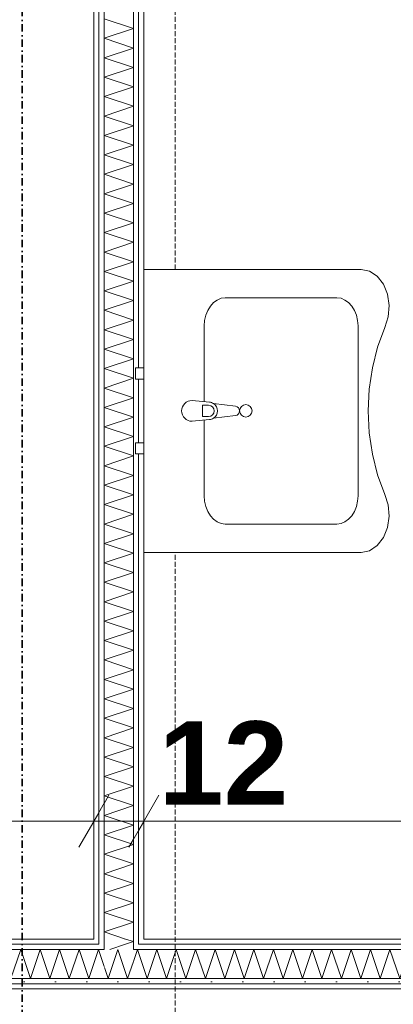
# Model space of a CAD drawing. Extents: x -7314 to 11761, y 144 to 9383.
# Tile 174 of 193: x 4792 to 4881, y 8332 to 8569. Entities that reach past the tile are written whole.
import ezdxf
from ezdxf.xclip import XClip

# ---------------------------------------------------------------- set-up
doc = ezdxf.new("R2010")
doc.units = 0
doc.header["$MEASUREMENT"] = 0
doc.header["$XCLIPFRAME"] = 0
for name, pattern in [('Krawędzie ukryte', [68, 48, -20]), ('Kropki i Kreski', [144, 72, -36, 0, -36]), ('Wipeout_Contour', [20000, 0, -20000])]:
    doc.linetypes.add(name, pattern=pattern)
for name, color, linetype in [('FORMA - Arch 01 - 220-A Ściany', 7, 'Continuous'), ('FORMA - Arch 01 - 410-K Osie', 7, 'Continuous'), ('FORMA - Arch 01 - 540-I Ogrzewanie', 7, 'Continuous'), ('FORMA - Arch 01 - PZT-5 Opisy ogólne', 7, 'Continuous'), ('FORMA - Arch 02 - Strefy', 7, 'Continuous'), ('FORMA - Arch 04 - Wymiary ogólne', 7, 'Continuous')]:
    doc.layers.add(name, color=color, linetype=linetype)
doc.styles.add('STYL_AUTOMATYCZNY_2', font='arial.ttf')
doc.styles.add('STYL_AUTOMATYCZNY_9', font='arial.ttf')
pattern_1 = [(0, (4185.3, -5972.398), (0, 7.5), [0, -7.5])]

# ---------------------------------------------------------------- blocks, each defined once
blk = doc.blocks.new('*X157')
at = {"layer": 'FORMA - Arch 01 - 220-A Ściany', "color": 7, "linetype": 'Continuous', "lineweight": 5, "ltscale": 0.025}
for p, q in [((4819.01, 8342.52), (4819.97, 8345.4)), ((4819.97, 8345.4), (4822.3, 8338.4)), ((4822.3, 8338.4), (4824.63, 8345.4)), ((4824.63, 8345.4), (4826.97, 8338.4)), ((4826.97, 8338.4), (4829.3, 8345.4)), ((4829.3, 8345.4), (4831.63, 8338.4)), ((4831.63, 8338.4), (4833.97, 8345.4)), ((4833.97, 8345.4), (4836.3, 8338.4)), ((4836.3, 8338.4), (4838.63, 8345.4)), ((4838.63, 8345.4), (4840.97, 8338.4)), ((4840.97, 8338.4), (4843.3, 8345.4)), ((4843.3, 8345.4), (4845.63, 8338.4)), ((4845.63, 8338.4), (4847.97, 8345.4)), ((4847.97, 8345.4), (4850.3, 8338.4)), ((4850.3, 8338.4), (4852.63, 8345.4)), ((4852.63, 8345.4), (4854.97, 8338.4)), ((4854.97, 8338.4), (4857.3, 8345.4)), ((4857.3, 8345.4), (4859.63, 8338.4)), ((4859.63, 8338.4), (4861.97, 8345.4)), ((4861.97, 8345.4), (4864.3, 8338.4)), ((4864.3, 8338.4), (4866.63, 8345.4)), ((4866.63, 8345.4), (4868.97, 8338.4)), ((4868.97, 8338.4), (4871.3, 8345.4)), ((4871.3, 8345.4), (4873.63, 8338.4)), ((4873.63, 8338.4), (4875.97, 8345.4)), ((4875.97, 8345.4), (4878.3, 8338.4)), ((4878.3, 8338.4), (4880.63, 8345.4)), ((4880.63, 8345.4), (4882.97, 8338.4)), ((4882.97, 8338.4), (4885.3, 8345.4)), ((4885.3, 8345.4), (4887.63, 8338.4)), ((4887.63, 8338.4), (4889.97, 8345.4)), ((4889.97, 8345.4), (4892.3, 8338.4)), ((4892.3, 8338.4), (4894.63, 8345.4)), ((4894.63, 8345.4), (4896.97, 8338.4)), ((4896.97, 8338.4), (4899.3, 8345.4)), ((4899.3, 8345.4), (4901.63, 8338.4)), ((4901.63, 8338.4), (4903.97, 8345.4)), ((4903.97, 8345.4), (4906.3, 8338.4)), ((4906.3, 8338.4), (4908.63, 8345.4)), ((4908.63, 8345.4), (4910.97, 8338.4)), ((4910.97, 8338.4), (4913.3, 8345.4)), ((4913.3, 8345.4), (4915.63, 8338.4)), ((4915.63, 8338.4), (4917.97, 8345.4)), ((4917.97, 8345.4), (4920.3, 8338.4)), ((4920.3, 8338.4), (4922.63, 8345.4)), ((4922.63, 8345.4), (4924.97, 8338.4)), ((4924.97, 8338.4), (4927.3, 8345.4)), ((4927.3, 8345.4), (4929.63, 8338.4)), ((4929.63, 8338.4), (4931.97, 8345.4)), ((4931.97, 8345.4), (4934.3, 8338.4)), ((4934.3, 8338.4), (4936.63, 8345.4)), ((4936.63, 8345.4), (4938.97, 8338.4)), ((4938.97, 8338.4), (4941.3, 8345.4)), ((4941.3, 8345.4), (4943.63, 8338.4)), ((4943.63, 8338.4), (4945.97, 8345.4)), ((4945.97, 8345.4), (4948.3, 8338.4)), ((4948.3, 8338.4), (4950.63, 8345.4)), ((4950.63, 8345.4), (4952.97, 8338.4)), ((4952.97, 8338.4), (4955.3, 8345.4)), ((4955.3, 8345.4), (4957.63, 8338.4)), ((4957.63, 8338.4), (4959.97, 8345.4)), ((4959.97, 8345.4), (4962.3, 8338.4)), ((4962.3, 8338.4), (4964.63, 8345.4)), ((4964.63, 8345.4), (4966.97, 8338.4)), ((4966.97, 8338.4), (4969.3, 8345.4)), ((4969.3, 8345.4), (4971.63, 8338.4)), ((4971.63, 8338.4), (4973.97, 8345.4)), ((4973.97, 8345.4), (4976.3, 8338.4)), ((4976.3, 8338.4), (4978.63, 8345.4)), ((4978.63, 8345.4), (4980.97, 8338.4)), ((4980.97, 8338.4), (4983.3, 8345.4)), ((4983.3, 8345.4), (4985.63, 8338.4)), ((4985.63, 8338.4), (4987.97, 8345.4)), ((4987.97, 8345.4), (4990.3, 8338.4)), ((4990.3, 8338.4), (4992.63, 8345.4)), ((4992.63, 8345.4), (4994.97, 8338.4)), ((4994.97, 8338.4), (4997.3, 8345.4)), ((4997.3, 8345.4), (4999.63, 8338.4)), ((4999.63, 8338.4), (5001.97, 8345.4)), ((5001.97, 8345.4), (5004.3, 8338.4)), ((5004.3, 8338.4), (5006.63, 8345.4)), ((5006.63, 8345.4), (5008.97, 8338.4)), ((5008.97, 8338.4), (5011.3, 8345.4)), ((5011.3, 8345.4), (5013.63, 8338.4)), ((5013.63, 8338.4), (5015.97, 8345.4)), ((5015.97, 8345.4), (5018.3, 8338.4)), ((5018.3, 8338.4), (5020.63, 8345.4)), ((5020.63, 8345.4), (5022.97, 8338.4)), ((5022.97, 8338.4), (5025.3, 8345.4)), ((5025.3, 8345.4), (5027.63, 8338.4)), ((5027.63, 8338.4), (5029.97, 8345.4)), ((5029.97, 8345.4), (5032.3, 8338.4)), ((5032.3, 8338.4), (5034.63, 8345.4)), ((5034.63, 8345.4), (5036.97, 8338.4)), ((5036.97, 8338.4), (5039.3, 8345.4)), ((5039.3, 8345.4), (5041.63, 8338.4)), ((5041.63, 8338.4), (5043.97, 8345.4)), ((5043.97, 8345.4), (5046.21, 8338.66))]:
    blk.add_line(p, q, dxfattribs=at)
blk = doc.blocks.new('*X158')
at = {"layer": 'FORMA - Arch 01 - 220-A Ściany', "color": 7, "linetype": 'Continuous', "lineweight": 5, "ltscale": 0.025}
for p, q in [((4812.97, 8338.4), (4815.3, 8345.4)), ((4815.3, 8345.4), (4817.63, 8338.4)), ((4817.63, 8338.4), (4819.01, 8342.52)), ((4812.01, 8341.28), (4812.97, 8338.4))]:
    blk.add_line(p, q, dxfattribs=at)
blk = doc.blocks.new('*X159')
at = {"layer": 'FORMA - Arch 01 - 220-A Ściany', "color": 7, "linetype": 'Continuous', "lineweight": 5, "ltscale": 0.025}
for p, q in [((4598.42, 8338.75), (4600.63, 8345.4)), ((4600.63, 8345.4), (4602.97, 8338.4)), ((4602.97, 8338.4), (4605.3, 8345.4)), ((4605.3, 8345.4), (4607.63, 8338.4)), ((4607.63, 8338.4), (4609.97, 8345.4)), ((4609.97, 8345.4), (4612.3, 8338.4)), ((4612.3, 8338.4), (4614.63, 8345.4)), ((4614.63, 8345.4), (4616.97, 8338.4)), ((4616.97, 8338.4), (4619.3, 8345.4)), ((4619.3, 8345.4), (4621.63, 8338.4)), ((4621.63, 8338.4), (4623.97, 8345.4)), ((4623.97, 8345.4), (4626.3, 8338.4)), ((4626.3, 8338.4), (4628.63, 8345.4)), ((4628.63, 8345.4), (4630.97, 8338.4)), ((4630.97, 8338.4), (4633.3, 8345.4)), ((4633.3, 8345.4), (4635.63, 8338.4)), ((4635.63, 8338.4), (4637.97, 8345.4)), ((4637.97, 8345.4), (4640.3, 8338.4)), ((4640.3, 8338.4), (4642.63, 8345.4)), ((4642.63, 8345.4), (4644.97, 8338.4)), ((4644.97, 8338.4), (4647.3, 8345.4)), ((4647.3, 8345.4), (4649.63, 8338.4)), ((4649.63, 8338.4), (4651.97, 8345.4)), ((4651.97, 8345.4), (4654.3, 8338.4)), ((4654.3, 8338.4), (4656.63, 8345.4)), ((4656.63, 8345.4), (4658.97, 8338.4)), ((4658.97, 8338.4), (4661.3, 8345.4)), ((4661.3, 8345.4), (4663.63, 8338.4)), ((4663.63, 8338.4), (4665.97, 8345.4)), ((4665.97, 8345.4), (4668.3, 8338.4)), ((4668.3, 8338.4), (4670.63, 8345.4)), ((4670.63, 8345.4), (4672.97, 8338.4)), ((4672.97, 8338.4), (4675.3, 8345.4)), ((4675.3, 8345.4), (4677.63, 8338.4)), ((4677.63, 8338.4), (4679.97, 8345.4)), ((4679.97, 8345.4), (4682.3, 8338.4)), ((4682.3, 8338.4), (4684.63, 8345.4)), ((4684.63, 8345.4), (4686.97, 8338.4)), ((4686.97, 8338.4), (4689.3, 8345.4)), ((4689.3, 8345.4), (4691.63, 8338.4)), ((4691.63, 8338.4), (4693.97, 8345.4)), ((4693.97, 8345.4), (4696.3, 8338.4)), ((4696.3, 8338.4), (4698.63, 8345.4)), ((4698.63, 8345.4), (4700.97, 8338.4)), ((4700.97, 8338.4), (4703.3, 8345.4)), ((4703.3, 8345.4), (4705.63, 8338.4)), ((4705.63, 8338.4), (4707.97, 8345.4)), ((4707.97, 8345.4), (4710.3, 8338.4)), ((4710.3, 8338.4), (4712.63, 8345.4)), ((4712.63, 8345.4), (4714.97, 8338.4)), ((4714.97, 8338.4), (4717.3, 8345.4)), ((4717.3, 8345.4), (4719.63, 8338.4)), ((4719.63, 8338.4), (4721.97, 8345.4)), ((4721.97, 8345.4), (4724.3, 8338.4)), ((4724.3, 8338.4), (4726.63, 8345.4)), ((4726.63, 8345.4), (4728.97, 8338.4)), ((4728.97, 8338.4), (4731.3, 8345.4)), ((4731.3, 8345.4), (4733.63, 8338.4)), ((4733.63, 8338.4), (4735.97, 8345.4)), ((4735.97, 8345.4), (4738.3, 8338.4)), ((4738.3, 8338.4), (4740.63, 8345.4)), ((4740.63, 8345.4), (4742.97, 8338.4)), ((4742.97, 8338.4), (4745.3, 8345.4)), ((4745.3, 8345.4), (4747.63, 8338.4)), ((4747.63, 8338.4), (4749.97, 8345.4)), ((4749.97, 8345.4), (4752.3, 8338.4)), ((4752.3, 8338.4), (4754.63, 8345.4)), ((4754.63, 8345.4), (4756.97, 8338.4)), ((4756.97, 8338.4), (4759.3, 8345.4)), ((4759.3, 8345.4), (4761.63, 8338.4)), ((4761.63, 8338.4), (4763.97, 8345.4)), ((4763.97, 8345.4), (4766.3, 8338.4)), ((4766.3, 8338.4), (4768.63, 8345.4)), ((4768.63, 8345.4), (4770.97, 8338.4)), ((4770.97, 8338.4), (4773.3, 8345.4)), ((4773.3, 8345.4), (4775.63, 8338.4)), ((4775.63, 8338.4), (4777.97, 8345.4)), ((4777.97, 8345.4), (4780.3, 8338.4)), ((4780.3, 8338.4), (4782.63, 8345.4)), ((4782.63, 8345.4), (4784.97, 8338.4)), ((4784.97, 8338.4), (4787.3, 8345.4)), ((4787.3, 8345.4), (4789.63, 8338.4)), ((4789.63, 8338.4), (4791.97, 8345.4)), ((4791.97, 8345.4), (4794.3, 8338.4)), ((4794.3, 8338.4), (4796.63, 8345.4)), ((4796.63, 8345.4), (4798.97, 8338.4)), ((4798.97, 8338.4), (4801.3, 8345.4)), ((4801.3, 8345.4), (4803.63, 8338.4)), ((4803.63, 8338.4), (4805.97, 8345.4)), ((4805.97, 8345.4), (4808.3, 8338.4)), ((4808.3, 8338.4), (4810.63, 8345.4)), ((4810.63, 8345.4), (4812.01, 8341.28))]:
    blk.add_line(p, q, dxfattribs=at)
blk = doc.blocks.new('*X182')
at = {"layer": 'FORMA - Arch 01 - 220-A Ściany', "color": 7, "linetype": 'Continuous', "lineweight": 5, "ltscale": 0.025}
for p, q in [((4819.01, 8347.27), (4817.12, 8347.9)), ((4817.14, 8346.65), (4819.01, 8347.27))]:
    blk.add_line(p, q, dxfattribs=at)
blk = doc.blocks.new('*X183')
at = {"layer": 'FORMA - Arch 01 - 220-A Ściany', "color": 7, "linetype": 'Continuous', "lineweight": 5, "ltscale": 0.025}
blk.add_line((4813.39, 8345.4), (4817.14, 8346.65), dxfattribs=at)
blk = doc.blocks.new('*X185')
at = {"layer": 'FORMA - Arch 01 - 220-A Ściany', "color": 7, "linetype": 'Continuous', "lineweight": 5, "ltscale": 0.025}
for p, q in [((4819.01, 8566.6), (4812.01, 8568.94)), ((4812.01, 8564.27), (4819.01, 8566.6)), ((4819.01, 8561.94), (4812.01, 8564.27)), ((4812.01, 8559.6), (4819.01, 8561.94)), ((4819.01, 8557.27), (4812.01, 8559.6)), ((4812.01, 8554.94), (4819.01, 8557.27)), ((4819.01, 8552.6), (4812.01, 8554.94)), ((4812.01, 8550.27), (4819.01, 8552.6)), ((4819.01, 8547.94), (4812.01, 8550.27)), ((4812.01, 8545.6), (4819.01, 8547.94)), ((4819.01, 8543.27), (4812.01, 8545.6)), ((4812.01, 8540.94), (4819.01, 8543.27)), ((4819.01, 8538.6), (4812.01, 8540.94)), ((4812.01, 8536.27), (4819.01, 8538.6)), ((4819.01, 8533.94), (4812.01, 8536.27)), ((4812.01, 8531.6), (4819.01, 8533.94)), ((4819.01, 8529.27), (4812.01, 8531.6)), ((4812.01, 8526.94), (4819.01, 8529.27)), ((4819.01, 8524.6), (4812.01, 8526.94)), ((4812.01, 8522.27), (4819.01, 8524.6)), ((4819.01, 8519.94), (4812.01, 8522.27)), ((4812.01, 8517.6), (4819.01, 8519.94)), ((4819.01, 8515.27), (4812.01, 8517.6)), ((4812.01, 8512.94), (4819.01, 8515.27)), ((4819.01, 8510.6), (4812.01, 8512.94)), ((4812.01, 8508.27), (4819.01, 8510.6)), ((4819.01, 8505.94), (4812.01, 8508.27)), ((4812.01, 8503.6), (4819.01, 8505.94)), ((4819.01, 8501.27), (4812.01, 8503.6)), ((4812.01, 8498.94), (4819.01, 8501.27)), ((4819.01, 8496.6), (4812.01, 8498.94)), ((4812.01, 8494.27), (4819.01, 8496.6)), ((4819.01, 8491.94), (4812.01, 8494.27)), ((4812.01, 8489.6), (4819.01, 8491.94)), ((4819.01, 8487.27), (4812.01, 8489.6)), ((4812.01, 8484.94), (4819.01, 8487.27)), ((4819.01, 8482.6), (4812.01, 8484.94)), ((4812.01, 8480.27), (4819.01, 8482.6)), ((4819.01, 8477.94), (4812.01, 8480.27)), ((4812.01, 8475.6), (4819.01, 8477.94)), ((4819.01, 8473.27), (4812.01, 8475.6)), ((4812.01, 8470.94), (4819.01, 8473.27)), ((4819.01, 8468.6), (4812.01, 8470.94)), ((4812.01, 8466.27), (4819.01, 8468.6)), ((4819.01, 8463.94), (4812.01, 8466.27)), ((4812.01, 8461.6), (4819.01, 8463.94)), ((4819.01, 8459.27), (4812.01, 8461.6)), ((4812.01, 8456.94), (4819.01, 8459.27)), ((4819.01, 8454.6), (4812.01, 8456.94)), ((4812.01, 8452.27), (4819.01, 8454.6)), ((4819.01, 8449.94), (4812.01, 8452.27)), ((4812.01, 8447.6), (4819.01, 8449.94)), ((4819.01, 8445.27), (4812.01, 8447.6)), ((4812.01, 8442.94), (4819.01, 8445.27)), ((4819.01, 8440.6), (4812.01, 8442.94)), ((4812.01, 8438.27), (4819.01, 8440.6)), ((4819.01, 8435.94), (4812.01, 8438.27)), ((4812.01, 8433.6), (4819.01, 8435.94)), ((4819.01, 8431.27), (4812.01, 8433.6)), ((4812.01, 8428.94), (4819.01, 8431.27)), ((4819.01, 8426.6), (4812.01, 8428.94)), ((4812.01, 8424.27), (4819.01, 8426.6)), ((4819.01, 8421.94), (4812.01, 8424.27)), ((4812.01, 8419.6), (4819.01, 8421.94)), ((4819.01, 8417.27), (4812.01, 8419.6)), ((4812.01, 8414.94), (4819.01, 8417.27)), ((4819.01, 8412.6), (4812.01, 8414.94)), ((4812.01, 8410.27), (4819.01, 8412.6)), ((4819.01, 8407.94), (4812.01, 8410.27)), ((4812.01, 8405.6), (4819.01, 8407.94)), ((4819.01, 8403.27), (4812.01, 8405.6)), ((4812.01, 8400.94), (4819.01, 8403.27)), ((4819.01, 8398.6), (4812.01, 8400.94)), ((4812.01, 8396.27), (4819.01, 8398.6)), ((4819.01, 8393.94), (4812.01, 8396.27)), ((4812.01, 8391.6), (4819.01, 8393.94)), ((4819.01, 8389.27), (4812.01, 8391.6)), ((4812.01, 8386.94), (4819.01, 8389.27)), ((4819.01, 8384.6), (4812.01, 8386.94)), ((4812.01, 8382.27), (4819.01, 8384.6)), ((4819.01, 8379.94), (4812.01, 8382.27)), ((4812.01, 8377.6), (4819.01, 8379.94)), ((4819.01, 8375.27), (4812.01, 8377.6)), ((4812.01, 8372.94), (4819.01, 8375.27)), ((4819.01, 8370.6), (4812.01, 8372.94)), ((4812.01, 8368.27), (4819.01, 8370.6)), ((4819.01, 8365.94), (4812.01, 8368.27)), ((4812.01, 8363.6), (4819.01, 8365.94)), ((4819.01, 8361.27), (4812.01, 8363.6)), ((4812.01, 8358.94), (4819.01, 8361.27)), ((4819.01, 8356.6), (4812.01, 8358.94)), ((4812.01, 8354.27), (4819.01, 8356.6)), ((4819.01, 8351.94), (4812.01, 8354.27)), ((4812.01, 8349.6), (4819.01, 8351.94)), ((4817.12, 8347.9), (4812.01, 8349.6))]:
    blk.add_line(p, q, dxfattribs=at)
blk = doc.blocks.new('Rysunek_1_1', base_point=(4185.3, -5972.4))
at = {"color": 254, "linetype": 'Wipeout_Contour', "lineweight": 0, "ltscale": 38497.858636}
blk.add_wipeout([(5054.46, 8337.15), (4555.12, 8337.15), (4555.12, 8335.9), (5054.46, 8335.9)], dxfattribs=at).dxf.layer = 'FORMA - Arch 01 - 220-A Ściany'
at = {"color": 254, "linetype": 'Wipeout_Contour', "lineweight": 0, "ltscale": 39048.780306}
blk.add_wipeout([(4809.51, 8347.9), (4809.51, 8756.9), (4600.92, 8756.9), (4600.92, 8347.9)], dxfattribs=at).dxf.layer = 'FORMA - Arch 02 - Strefy'
at = {"color": 254, "linetype": 'Wipeout_Contour', "lineweight": 0, "ltscale": 39495.557442}
blk.add_wipeout([(5043.71, 8756.9), (4821.51, 8756.9), (4821.51, 8347.9), (5043.71, 8347.9)], dxfattribs=at).dxf.layer = 'FORMA - Arch 02 - Strefy'
at = {"layer": 'FORMA - Arch 01 - 220-A Ściany', "linetype": 'Continuous', "lineweight": 5}
h = blk.add_hatch(dxfattribs=at)
h.set_pattern_fill('Gips_0001', style=0, pattern_type=2)
h.set_pattern_definition(pattern_1)
h.paths.add_polyline_path([(5054.46, 8337.15), (4555.12, 8337.15), (4555.12, 8335.9), (5054.46, 8335.9)])
at = {"layer": 'FORMA - Arch 01 - 220-A Ściany', "color": 7, "linetype": 'Continuous', "lineweight": 15, "ltscale": 0.025, "flags": 128}
blk.add_lwpolyline([(4555.12, 8335.9), (5055.71, 8335.9)], dxfattribs=at)
at = {"layer": 'FORMA - Arch 02 - Strefy', "color": 7, "linetype": 'Continuous', "lineweight": 13, "insert": (4871.43, 8682.01), "char_height": 18, "attachment_point": 1, "style": 'STYL_AUTOMATYCZNY_2'}
blk.add_mtext('\\A1;{\\pql;\\pt0,460;\\fArial|b0|i0|c238|p0;\\W1.000000;wc nps\\fArial|b0|i0|c238|p0;\\W1.000000;\\A1{\\H.66x;\\S^  ;}\\fArial|b0|i0|c238|p0;\\W1.000000;\\fArial|b0|i0|c238|p0;\\W1.000000;\\A1{\\H.66x;\\S^  ;}}', dxfattribs=at)
at = {"layer": 'FORMA - Arch 04 - Wymiary ogólne', "color": 154, "linetype": 'Continuous', "lineweight": 13, "insert": (4825.12, 8380.19), "char_height": 20, "width": 30.509, "attachment_point": 7, "style": 'STYL_AUTOMATYCZNY_9'}
blk.add_mtext('\\A1;{\\pql;\\fArial|b1|i0|c238|p0;\\W1.000000;12}', dxfattribs=at)
at = {"color": 254, "linetype": 'Wipeout_Contour', "lineweight": 0, "ltscale": 38536.074665}
blk.add_wipeout([(4809.51, 8346.65), (4810.76, 8346.65), (4810.76, 8347.9), (4809.51, 8347.9)], dxfattribs=at).dxf.layer = 'FORMA - Arch 01 - 220-A Ściany'
at = {"color": 254, "linetype": 'Wipeout_Contour', "lineweight": 0, "ltscale": 38784.879568}
blk.add_wipeout([(4821.51, 8346.65), (5043.71, 8346.65), (5043.71, 8347.9), (4821.51, 8347.9)], dxfattribs=at).dxf.layer = 'FORMA - Arch 01 - 220-A Ściany'
at = {"layer": 'FORMA - Arch 01 - 220-A Ściany', "linetype": 'Continuous', "lineweight": 5}
h = blk.add_hatch(dxfattribs=at)
h.set_pattern_fill('Gips_0001', style=0, pattern_type=2)
h.set_pattern_definition(pattern_1)
h.paths.add_polyline_path([(4809.51, 8346.65), (4810.76, 8346.65), (4810.76, 8347.9), (4809.51, 8347.9)])
h = blk.add_hatch(dxfattribs=at)
h.set_pattern_fill('Gips_0001', style=0, pattern_type=2)
h.set_pattern_definition(pattern_1)
h.paths.add_polyline_path([(4821.51, 8346.65), (5043.71, 8346.65), (5043.71, 8347.9), (4821.51, 8347.9)])
at = {"color": 254, "linetype": 'Wipeout_Contour', "lineweight": 0, "ltscale": 38500.894529}
blk.add_wipeout([(5053.21, 8338.4), (4555.12, 8338.4), (4555.12, 8337.15), (5053.21, 8337.15)], dxfattribs=at).dxf.layer = 'FORMA - Arch 01 - 220-A Ściany'
at = {"layer": 'FORMA - Arch 01 - 220-A Ściany', "linetype": 'Continuous', "lineweight": 5}
h = blk.add_hatch(dxfattribs=at)
h.set_pattern_fill('Gips_0001', style=0, pattern_type=2)
h.set_pattern_definition(pattern_1)
h.paths.add_polyline_path([(5053.21, 8338.4), (4555.12, 8338.4), (4555.12, 8337.15), (5053.21, 8337.15)])
at = {"layer": 'FORMA - Arch 01 - 220-A Ściany', "color": 7, "linetype": 'Continuous', "lineweight": 13, "ltscale": 0.025}
blk.add_line((4555.12, 8337.15), (5053.21, 8337.15), dxfattribs=at)
at = {"color": 254, "linetype": 'Wipeout_Contour', "lineweight": 0, "ltscale": 38329.973507}
blk.add_wipeout([(4600.92, 8346.65), (4809.51, 8346.65), (4809.51, 8347.9), (4600.92, 8347.9)], dxfattribs=at).dxf.layer = 'FORMA - Arch 01 - 220-A Ściany'
at = {"color": 254, "linetype": 'Wipeout_Contour', "lineweight": 0, "ltscale": 38557.561968}
blk.add_wipeout([(4820.26, 8346.65), (4821.51, 8346.65), (4821.51, 8347.9), (4820.26, 8347.9)], dxfattribs=at).dxf.layer = 'FORMA - Arch 01 - 220-A Ściany'
at = {"color": 254, "linetype": 'Wipeout_Contour', "lineweight": 0, "ltscale": 38534.239515}
blk.add_wipeout([(4810.76, 8345.4), (4812.01, 8345.4), (4812.01, 8346.65), (4810.76, 8346.65)], dxfattribs=at).dxf.layer = 'FORMA - Arch 01 - 220-A Ściany'
at = {"layer": 'FORMA - Arch 01 - 220-A Ściany', "linetype": 'Continuous', "lineweight": 5}
h = blk.add_hatch(dxfattribs=at)
h.set_pattern_fill('Gips_0001', style=0, pattern_type=2)
h.set_pattern_definition(pattern_1)
h.paths.add_polyline_path([(4600.92, 8346.65), (4809.51, 8346.65), (4809.51, 8347.9), (4600.92, 8347.9)])
h = blk.add_hatch(dxfattribs=at)
h.set_pattern_fill('Gips_0001', style=0, pattern_type=2)
h.set_pattern_definition(pattern_1)
h.paths.add_polyline_path([(4820.26, 8346.65), (4821.51, 8346.65), (4821.51, 8347.9), (4820.26, 8347.9)])
h = blk.add_hatch(dxfattribs=at)
h.set_pattern_fill('Gips_0001', style=0, pattern_type=2)
h.set_pattern_definition(pattern_1)
h.paths.add_polyline_path([(4810.76, 8345.4), (4812.01, 8345.4), (4812.01, 8346.65), (4810.76, 8346.65)])
at = {"layer": 'FORMA - Arch 01 - 220-A Ściany', "color": 7, "linetype": 'Continuous', "lineweight": 15, "ltscale": 0.025, "flags": 128}
for points in [[(4809.51, 8347.9), (4600.92, 8347.9)], [(5043.71, 8347.9), (4821.51, 8347.9)]]:
    blk.add_lwpolyline(points, dxfattribs=at)
at = {"color": 254, "linetype": 'Wipeout_Contour', "lineweight": 0, "ltscale": 38325.659418}
blk.add_wipeout([(4599.67, 8345.4), (4810.76, 8345.4), (4810.76, 8346.65), (4599.67, 8346.65)], dxfattribs=at).dxf.layer = 'FORMA - Arch 01 - 220-A Ściany'
at = {"color": 254, "linetype": 'Wipeout_Contour', "lineweight": 0, "ltscale": 38780.617703}
blk.add_wipeout([(4820.26, 8345.4), (5044.96, 8345.4), (5044.96, 8346.65), (4820.26, 8346.65)], dxfattribs=at).dxf.layer = 'FORMA - Arch 01 - 220-A Ściany'
at = {"layer": 'FORMA - Arch 01 - 220-A Ściany', "linetype": 'Continuous', "lineweight": 5}
h = blk.add_hatch(dxfattribs=at)
h.set_pattern_fill('Gips_0001', style=0, pattern_type=2)
h.set_pattern_definition(pattern_1)
h.paths.add_polyline_path([(4599.67, 8345.4), (4810.76, 8345.4), (4810.76, 8346.65), (4599.67, 8346.65)])
h = blk.add_hatch(dxfattribs=at)
h.set_pattern_fill('Gips_0001', style=0, pattern_type=2)
h.set_pattern_definition(pattern_1)
h.paths.add_polyline_path([(4820.26, 8345.4), (5044.96, 8345.4), (5044.96, 8346.65), (4820.26, 8346.65)])
at = {"layer": 'FORMA - Arch 01 - 220-A Ściany', "color": 7, "linetype": 'Continuous', "lineweight": 13, "ltscale": 0.025}
for p, q in [((4810.76, 8347.9), (4810.76, 8346.65)), ((4810.76, 8346.65), (4599.67, 8346.65))]:
    blk.add_line(p, q, dxfattribs=at)
at = {"color": 254, "linetype": 'Wipeout_Contour', "lineweight": 0, "ltscale": 38550.731624}
blk.add_wipeout([(4819.01, 8345.4), (4820.26, 8345.4), (4820.26, 8346.65), (4819.01, 8346.65)], dxfattribs=at).dxf.layer = 'FORMA - Arch 01 - 220-A Ściany'
at = {"layer": 'FORMA - Arch 01 - 220-A Ściany', "linetype": 'Continuous', "lineweight": 5}
h = blk.add_hatch(dxfattribs=at)
h.set_pattern_fill('Gips_0001', style=0, pattern_type=2)
h.set_pattern_definition(pattern_1)
h.paths.add_polyline_path([(4819.01, 8345.4), (4820.26, 8345.4), (4820.26, 8346.65), (4819.01, 8346.65)])
at = {"layer": 'FORMA - Arch 01 - 220-A Ściany', "color": 7, "linetype": 'Continuous', "lineweight": 13, "ltscale": 0.025}
for p, q in [((4820.26, 8346.65), (4820.26, 8347.9)), ((5044.96, 8346.65), (4820.26, 8346.65))]:
    blk.add_line(p, q, dxfattribs=at)
at = {"color": 254, "linetype": 'Wipeout_Contour', "lineweight": 0, "ltscale": 38766.457629}
blk.add_wipeout([(4819.01, 8338.4), (5046.21, 8338.4), (5046.21, 8345.4), (4819.01, 8345.4)], dxfattribs=at).dxf.layer = 'FORMA - Arch 01 - 220-A Ściany'
at = {"layer": 'FORMA - Arch 01 - 410-K Osie', "color": 7, "linetype": 'Krawędzie ukryte', "lineweight": 13, "ltscale": 0.025}
blk.add_line((4829.04, 5890.7), (4829.04, 8978.35), dxfattribs=at)
at = {"color": 7, "linetype": 'Continuous', "lineweight": 13, "ltscale": 0.025}
blk.add_blockref('*X157', (0, 0), dxfattribs=at)
at = {"color": 254, "linetype": 'Wipeout_Contour', "lineweight": 0, "ltscale": 38528.194052}
blk.add_wipeout([(4812.01, 8338.4), (4819.01, 8338.4), (4819.01, 8345.4), (4812.01, 8345.4)], dxfattribs=at).dxf.layer = 'FORMA - Arch 01 - 220-A Ściany'
at = {"layer": 'FORMA - Arch 01 - 220-A Ściany', "color": 7, "linetype": 'Continuous', "lineweight": 13, "ltscale": 0.025}
for p, q in [((4819.01, 8345.4), (4819.01, 8346.65)), ((5046.21, 8345.4), (4819.01, 8345.4)), ((4819.01, 8338.4), (5046.21, 8338.4))]:
    blk.add_line(p, q, dxfattribs=at)
at = {"color": 7, "linetype": 'Continuous', "lineweight": 13, "ltscale": 0.025}
blk.add_blockref('*X158', (0, 0), dxfattribs=at)
at = {"color": 254, "linetype": 'Wipeout_Contour', "lineweight": 0, "ltscale": 38555.061595}
blk.add_wipeout([(4819.01, 8346.65), (4820.26, 8346.65), (4820.26, 8347.9), (4819.01, 8347.9)], dxfattribs=at).dxf.layer = 'FORMA - Arch 01 - 220-A Ściany'
at = {"color": 254, "linetype": 'Wipeout_Contour', "lineweight": 0, "ltscale": 38311.329582}
blk.add_wipeout([(4598.42, 8338.4), (4812.01, 8338.4), (4812.01, 8345.4), (4598.42, 8345.4)], dxfattribs=at).dxf.layer = 'FORMA - Arch 01 - 220-A Ściany'
at = {"layer": 'FORMA - Arch 01 - 220-A Ściany', "linetype": 'Continuous', "lineweight": 5}
h = blk.add_hatch(dxfattribs=at)
h.set_pattern_fill('Gips_0001', style=0, pattern_type=2)
h.set_pattern_definition(pattern_1)
h.paths.add_polyline_path([(4819.01, 8346.65), (4820.26, 8346.65), (4820.26, 8347.9), (4819.01, 8347.9)])
at = {"layer": 'FORMA - Arch 01 - 220-A Ściany', "color": 7, "linetype": 'Continuous', "lineweight": 13, "ltscale": 0.025}
for p, q in [((4812.01, 8345.4), (4598.42, 8345.4)), ((4812.01, 8346.65), (4812.01, 8345.4)), ((4598.42, 8338.4), (4812.01, 8338.4)), ((4812.01, 8338.4), (4819.01, 8338.4))]:
    blk.add_line(p, q, dxfattribs=at)
at = {"layer": 'FORMA - Arch 01 - PZT-5 Opisy ogólne', "color": 7, "linetype": 'Kropki i Kreski', "lineweight": 35, "ltscale": 0.025}
blk.add_line((4792.31, 5605.89), (4792.31, 8894.93), dxfattribs=at)
at = {"color": 7, "linetype": 'Continuous', "lineweight": 13, "ltscale": 0.025}
blk.add_blockref('*X159', (0, 0), dxfattribs=at)
at = {"color": 254, "linetype": 'Wipeout_Contour', "lineweight": 0, "ltscale": 39245.983846}
blk.add_wipeout([(4821.51, 8347.9), (4821.51, 8741.9), (4820.26, 8741.9), (4820.26, 8347.9)], dxfattribs=at).dxf.layer = 'FORMA - Arch 01 - 220-A Ściany'
at = {"color": 254, "linetype": 'Wipeout_Contour', "lineweight": 0, "ltscale": 38546.815406}
blk.add_wipeout([(4812.01, 8346.65), (4819.01, 8346.65), (4819.01, 8347.9), (4812.01, 8347.9)], dxfattribs=at).dxf.layer = 'FORMA - Arch 01 - 220-A Ściany'
at = {"layer": 'FORMA - Arch 01 - 220-A Ściany', "linetype": 'Continuous', "lineweight": 5}
h = blk.add_hatch(dxfattribs=at)
h.set_pattern_fill('Gips_0001', style=0, pattern_type=2)
h.set_pattern_definition(pattern_1)
h.paths.add_polyline_path([(4821.51, 8347.9), (4821.51, 8741.9), (4820.26, 8741.9), (4820.26, 8347.9)])
at = {"layer": 'FORMA - Arch 01 - 220-A Ściany', "color": 7, "linetype": 'Continuous', "lineweight": 15, "ltscale": 0.025, "flags": 128}
blk.add_lwpolyline([(4821.51, 8347.9), (4821.51, 8741.9)], dxfattribs=at)
at = {"layer": 'FORMA - Arch 04 - Wymiary ogólne', "color": 154, "linetype": 'Continuous', "lineweight": 13, "ltscale": 0.025}
for p, q in [((4821.51, 8385.56), (4821.51, 8366.81)), ((5043.71, 8376.19), (4821.51, 8376.19))]:
    blk.add_line(p, q, dxfattribs=at)
at = {"color": 7, "linetype": 'Continuous', "lineweight": 13, "ltscale": 0.025}
blk.add_blockref('*X182', (0, 0), dxfattribs=at)
at = {"color": 254, "linetype": 'Wipeout_Contour', "lineweight": 0, "ltscale": 38538.571339}
blk.add_wipeout([(4810.76, 8346.65), (4812.01, 8346.65), (4812.01, 8347.9), (4810.76, 8347.9)], dxfattribs=at).dxf.layer = 'FORMA - Arch 01 - 220-A Ściany'
at = {"layer": 'FORMA - Arch 01 - 220-A Ściany', "linetype": 'Continuous', "lineweight": 5}
h = blk.add_hatch(dxfattribs=at)
h.set_pattern_fill('Gips_0001', style=0, pattern_type=2)
h.set_pattern_definition(pattern_1)
h.paths.add_polyline_path([(4810.76, 8346.65), (4812.01, 8346.65), (4812.01, 8347.9), (4810.76, 8347.9)])
at = {"color": 254, "linetype": 'Wipeout_Contour', "lineweight": 0, "ltscale": 39243.526587}
blk.add_wipeout([(4820.26, 8347.9), (4820.26, 8741.9), (4819.01, 8741.9), (4819.01, 8347.9)], dxfattribs=at).dxf.layer = 'FORMA - Arch 01 - 220-A Ściany'
at = {"layer": 'FORMA - Arch 01 - 220-A Ściany', "linetype": 'Continuous', "lineweight": 5}
h = blk.add_hatch(dxfattribs=at)
h.set_pattern_fill('Gips_0001', style=0, pattern_type=2)
h.set_pattern_definition(pattern_1)
h.paths.add_polyline_path([(4820.26, 8347.9), (4820.26, 8741.9), (4819.01, 8741.9), (4819.01, 8347.9)])
at = {"layer": 'FORMA - Arch 01 - 220-A Ściany', "color": 7, "linetype": 'Continuous', "lineweight": 13, "ltscale": 0.025}
for p, q in [((4820.26, 8347.9), (4820.26, 8741.9)), ((4820.26, 8346.65), (4820.26, 8347.9))]:
    blk.add_line(p, q, dxfattribs=at)
at = {"color": 254, "linetype": 'Wipeout_Contour', "lineweight": 0, "ltscale": 39224.867215}
blk.add_wipeout([(4809.51, 8741.9), (4809.51, 8347.9), (4810.76, 8347.9), (4810.76, 8741.9)], dxfattribs=at).dxf.layer = 'FORMA - Arch 01 - 220-A Ściany'
at = {"color": 254, "linetype": 'Wipeout_Contour', "lineweight": 0, "ltscale": 38542.484508}
blk.add_wipeout([(4812.01, 8345.4), (4819.01, 8345.4), (4819.01, 8346.65), (4812.01, 8346.65)], dxfattribs=at).dxf.layer = 'FORMA - Arch 01 - 220-A Ściany'
at = {"layer": 'FORMA - Arch 01 - 220-A Ściany', "linetype": 'Continuous', "lineweight": 5}
h = blk.add_hatch(dxfattribs=at)
h.set_pattern_fill('Gips_0001', style=0, pattern_type=2)
h.set_pattern_definition(pattern_1)
h.paths.add_polyline_path([(4809.51, 8741.9), (4809.51, 8347.9), (4810.76, 8347.9), (4810.76, 8741.9)])
at = {"layer": 'FORMA - Arch 01 - 220-A Ściany', "color": 7, "linetype": 'Continuous', "lineweight": 13, "ltscale": 0.025}
for p, q in [((4812.01, 8346.65), (4812.01, 8345.4)), ((4819.01, 8345.4), (4819.01, 8346.65))]:
    blk.add_line(p, q, dxfattribs=at)
at = {"layer": 'FORMA - Arch 01 - 220-A Ściany', "color": 7, "linetype": 'Continuous', "lineweight": 15, "ltscale": 0.025, "flags": 128}
blk.add_lwpolyline([(4809.51, 8741.9), (4809.51, 8347.9)], dxfattribs=at)
at = {"layer": 'FORMA - Arch 04 - Wymiary ogólne', "color": 154, "linetype": 'Continuous', "lineweight": 13, "ltscale": 0.025}
for p, q in [((4809.51, 8385.56), (4809.51, 8366.81)), ((4809.51, 8376.19), (4600.92, 8376.19))]:
    blk.add_line(p, q, dxfattribs=at)
at = {"color": 7, "linetype": 'Continuous', "lineweight": 13, "ltscale": 0.025}
blk.add_blockref('*X183', (0, 0), dxfattribs=at)
at = {"color": 254, "linetype": 'Wipeout_Contour', "lineweight": 0, "ltscale": 39227.3208}
blk.add_wipeout([(4810.76, 8741.9), (4810.76, 8347.9), (4812.01, 8347.9), (4812.01, 8741.9)], dxfattribs=at).dxf.layer = 'FORMA - Arch 01 - 220-A Ściany'
at = {"layer": 'FORMA - Arch 01 - 220-A Ściany', "linetype": 'Continuous', "lineweight": 5}
h = blk.add_hatch(dxfattribs=at)
h.set_pattern_fill('Gips_0001', style=0, pattern_type=2)
h.set_pattern_definition(pattern_1)
h.paths.add_polyline_path([(4810.76, 8741.9), (4810.76, 8347.9), (4812.01, 8347.9), (4812.01, 8741.9)])
at = {"layer": 'FORMA - Arch 01 - 220-A Ściany', "color": 7, "linetype": 'Continuous', "lineweight": 13, "ltscale": 0.025}
for p, q in [((4810.76, 8741.9), (4810.76, 8347.9)), ((4810.76, 8347.9), (4810.76, 8346.65))]:
    blk.add_line(p, q, dxfattribs=at)
at = {"color": 254, "linetype": 'Wipeout_Contour', "lineweight": 0, "ltscale": 39235.422645}
blk.add_wipeout([(4812.01, 8741.9), (4812.01, 8347.9), (4819.01, 8347.9), (4819.01, 8741.9)], dxfattribs=at).dxf.layer = 'FORMA - Arch 01 - 220-A Ściany'
at = {"layer": 'FORMA - Arch 01 - 220-A Ściany', "color": 7, "linetype": 'Continuous', "lineweight": 13, "ltscale": 0.025}
for p, q in [((4812.01, 8741.9), (4812.01, 8347.9)), ((4819.01, 8347.9), (4819.01, 8741.9)), ((4812.01, 8347.9), (4812.01, 8346.65)), ((4819.01, 8346.65), (4819.01, 8347.9))]:
    blk.add_line(p, q, dxfattribs=at)
at = {"layer": 'FORMA - Arch 04 - Wymiary ogólne', "color": 154, "linetype": 'Continuous', "lineweight": 13, "ltscale": 0.025}
for p, q in [((4805.9, 8369.94), (4813.12, 8382.44)), ((4817.9, 8369.94), (4825.12, 8382.44)), ((4821.51, 8376.19), (4809.51, 8376.19))]:
    blk.add_line(p, q, dxfattribs=at)
at = {"color": 7, "linetype": 'Continuous', "lineweight": 13, "ltscale": 0.025}
blk.add_blockref('*X185', (0, 0), dxfattribs=at)
at = {"color": 254, "linetype": 'Wipeout_Contour', "lineweight": 0, "ltscale": 39030.582425}
blk.add_wipeout([(4821.51, 8482.42), (4821.51, 8485.12), (4819.51, 8485.12), (4819.51, 8482.42)], dxfattribs=at).dxf.layer = 'FORMA - Arch 01 - 540-I Ogrzewanie'
at = {"color": 254, "linetype": 'Wipeout_Contour', "lineweight": 0, "ltscale": 38967.998365}
blk.add_wipeout([(4821.51, 8464.42), (4821.51, 8467.12), (4819.51, 8467.12), (4819.51, 8464.42)], dxfattribs=at).dxf.layer = 'FORMA - Arch 01 - 540-I Ogrzewanie'
at = {"layer": 'FORMA - Arch 01 - 540-I Ogrzewanie', "color": 6, "linetype": 'Continuous', "lineweight": 15, "ltscale": 0.025, "flags": 128}
for points in [[(4821.51, 8482.42), (4821.51, 8485.12), (4819.51, 8485.12), (4819.51, 8482.42)], [(4821.51, 8464.42), (4821.51, 8467.12), (4819.51, 8467.12), (4819.51, 8464.42)]]:
    blk.add_lwpolyline(points, close=True, dxfattribs=at)
at = {"color": 254, "linetype": 'Wipeout_Contour', "lineweight": 0, "ltscale": 244395.312662}
blk.add_wipeout([(4879.36, 8494.82), (4880.2, 8497.34), (4880.44, 8500.08), (4880.05, 8502.79), (4879.07, 8505.21), (4877.58, 8507.12), (4875.74, 8508.35), (4873.71, 8508.77), (4821.51, 8508.77), (4821.51, 8440.77), (4873.71, 8440.77), (4875.74, 8441.19), (4877.58, 8442.42), (4879.07, 8444.33), (4880.05, 8446.75), (4880.44, 8449.46), (4880.2, 8452.2), (4879.36, 8454.72), (4877.65, 8459.43), (4876.4, 8464.4), (4875.65, 8469.54), (4875.4, 8474.77), (4875.65, 8480), (4876.4, 8485.14), (4877.65, 8490.11)], dxfattribs=at).dxf.layer = 'FORMA - Arch 01 - 540-I Ogrzewanie'
at = {"layer": 'FORMA - Arch 01 - 540-I Ogrzewanie', "color": 6, "linetype": 'Continuous', "lineweight": 15, "ltscale": 0.025}
for p, q in [((4839.16, 8501.41), (4838.29, 8500.78)), ((4840.1, 8501.82), (4839.16, 8501.41)), ((4841.08, 8501.97), (4840.1, 8501.82)), ((4867.91, 8501.97), (4841.08, 8501.97)), ((4868.89, 8501.82), (4867.91, 8501.97)), ((4869.83, 8501.41), (4868.89, 8501.82)), ((4870.7, 8500.78), (4869.83, 8501.41)), ((4836.9, 8498.91), (4836.42, 8497.75)), ((4837.52, 8499.94), (4836.9, 8498.91)), ((4838.29, 8500.78), (4837.52, 8499.94)), ((4871.46, 8499.94), (4870.7, 8500.78)), ((4872.09, 8498.91), (4871.46, 8499.94)), ((4872.57, 8497.75), (4872.09, 8498.91)), ((4836.12, 8496.49), (4836.01, 8495.17)), ((4836.42, 8497.75), (4836.12, 8496.49)), ((4872.87, 8496.49), (4872.57, 8497.75)), ((4872.98, 8495.17), (4872.87, 8496.49)), ((4836.01, 8495.17), (4836.01, 8454.37)), ((4872.98, 8454.37), (4872.98, 8495.17)), ((4836.01, 8454.37), (4836.12, 8453.05)), ((4872.87, 8453.05), (4872.98, 8454.37)), ((4836.12, 8453.05), (4836.42, 8451.79)), ((4836.42, 8451.79), (4836.9, 8450.63)), ((4872.09, 8450.63), (4872.57, 8451.79)), ((4872.57, 8451.79), (4872.87, 8453.05)), ((4836.9, 8450.63), (4837.52, 8449.6)), ((4837.52, 8449.6), (4838.29, 8448.76)), ((4838.29, 8448.76), (4839.16, 8448.13)), ((4869.83, 8448.13), (4870.7, 8448.76)), ((4870.7, 8448.76), (4871.46, 8449.6)), ((4871.46, 8449.6), (4872.09, 8450.63)), ((4839.16, 8448.13), (4840.1, 8447.73)), ((4840.1, 8447.73), (4841.08, 8447.57)), ((4841.08, 8447.57), (4867.91, 8447.57)), ((4867.91, 8447.57), (4868.89, 8447.73)), ((4868.89, 8447.73), (4869.83, 8448.13))]:
    blk.add_line(p, q, dxfattribs=at)
at = {"layer": 'FORMA - Arch 01 - 540-I Ogrzewanie', "color": 6, "linetype": 'Continuous', "lineweight": 15, "ltscale": 0.025, "flags": 128}
blk.add_lwpolyline([(4879.36, 8494.82), (4880.2, 8497.34), (4880.44, 8500.08), (4880.05, 8502.79), (4879.07, 8505.21), (4877.58, 8507.12), (4875.74, 8508.35), (4873.71, 8508.77), (4821.51, 8508.77), (4821.51, 8440.77), (4873.71, 8440.77), (4875.74, 8441.19), (4877.58, 8442.42), (4879.07, 8444.33), (4880.05, 8446.75), (4880.44, 8449.46), (4880.2, 8452.2), (4879.36, 8454.72), (4877.65, 8459.43), (4876.4, 8464.4), (4875.65, 8469.54), (4875.4, 8474.77), (4875.65, 8480), (4876.4, 8485.14), (4877.65, 8490.11)], close=True, dxfattribs=at)
at = {"layer": 'FORMA - Arch 01 - 540-I Ogrzewanie', "color": 6, "linetype": 'Continuous', "lineweight": 15, "ltscale": 0.025}
blk.add_circle((4846.02, 8474.77), 1.5, dxfattribs=at)
at = {"color": 254, "linetype": 'Wipeout_Contour', "lineweight": 0, "ltscale": 214685.894778}
blk.add_wipeout([(4833.11, 8472.27), (4837.3, 8472.67), (4837.3, 8472.67), (4838.25, 8473), (4838.25, 8473), (4843.55, 8473.66), (4843.55, 8473.66), (4844.25, 8474.03), (4844.53, 8474.77), (4844.25, 8475.51), (4843.55, 8475.88), (4843.55, 8475.88), (4838.25, 8476.54), (4838.25, 8476.54), (4837.3, 8476.87), (4837.3, 8476.87), (4833.11, 8477.27), (4833.11, 8477.27), (4831.34, 8476.54), (4830.61, 8474.77), (4831.34, 8473)], dxfattribs=at).dxf.layer = 'FORMA - Arch 01 - 540-I Ogrzewanie'
at = {"layer": 'FORMA - Arch 01 - 540-I Ogrzewanie', "color": 6, "linetype": 'Continuous', "lineweight": 15, "ltscale": 0.025}
for p, q in [((4835.6, 8476.13), (4837.08, 8476.13)), ((4835.6, 8473.41), (4835.6, 8476.13)), ((4837.08, 8473.41), (4835.6, 8473.41))]:
    blk.add_line(p, q, dxfattribs=at)
at = {"layer": 'FORMA - Arch 01 - 540-I Ogrzewanie', "color": 6, "linetype": 'Continuous', "lineweight": 15, "ltscale": 0.025, "flags": 128}
blk.add_lwpolyline([(4833.11, 8472.27), (4837.3, 8472.67, 0.12102), (4838.25, 8473), (4843.55, 8473.66, 0.882566), (4843.55, 8475.88), (4838.25, 8476.54, 0.12102), (4837.3, 8476.87), (4833.11, 8477.27, 1)], format="xyb", close=True, dxfattribs=at)
at = {"layer": 'FORMA - Arch 01 - 540-I Ogrzewanie', "color": 6, "linetype": 'Continuous', "lineweight": 15, "ltscale": 0.025}
for centre, radius, start, end in [((4837.08, 8474.77), 1.36, 270, 90), ((4837.11, 8474.77), 2.11, 302.771, 57.229)]:
    blk.add_arc(centre, radius, start, end, dxfattribs=at)

msp = doc.modelspace()

# ---------------------------------------------------------------- block references
at = {"lineweight": 20}
ref = msp.add_blockref('Rysunek_1_1', (4185.29965, -5972.39804), dxfattribs=at)
XClip(ref).set_block_clipping_path([(254.0251470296, 246.5573808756), (9689.7973583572, 9358.9497337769)])

doc.saveas('drawing.dxf')
